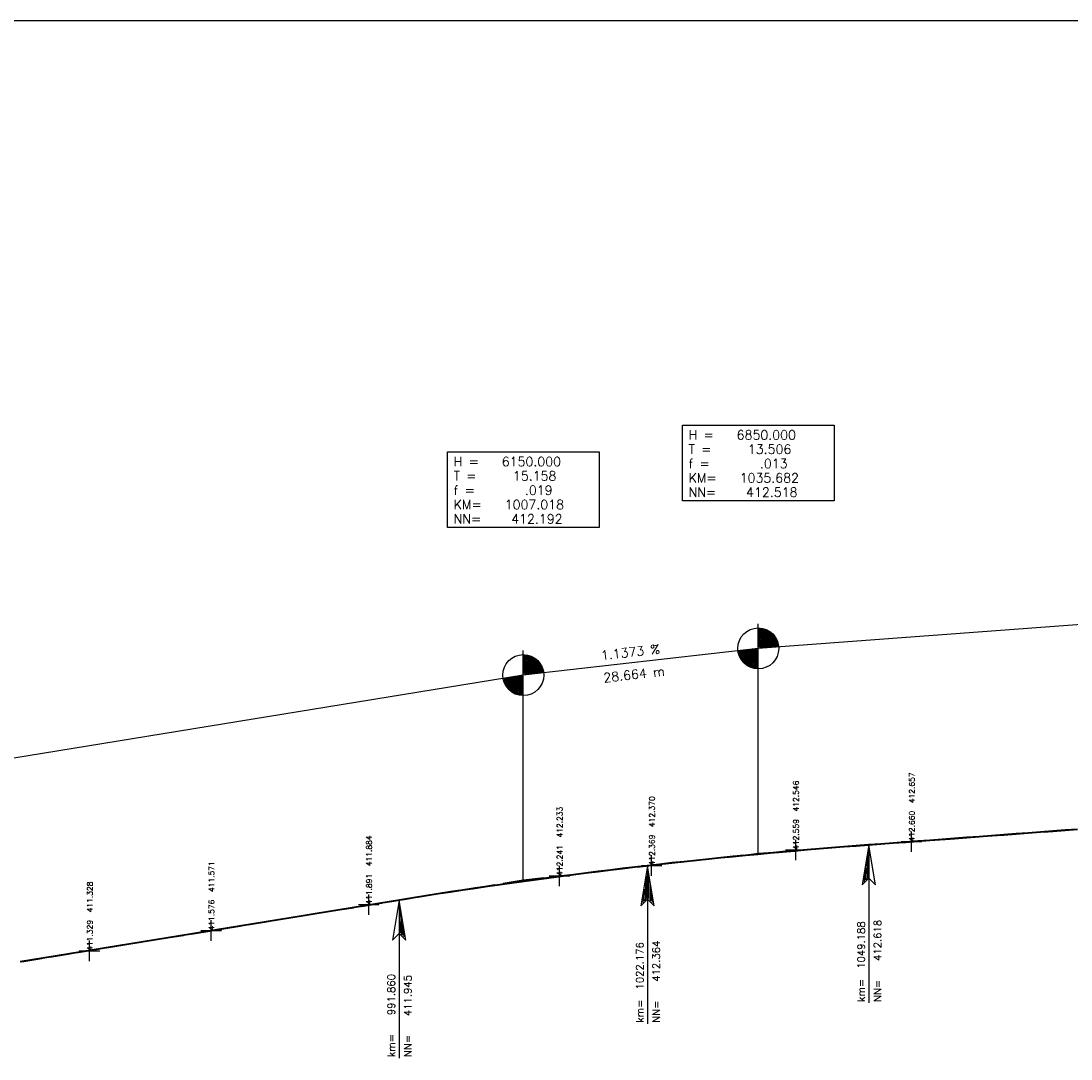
# Model space of a CAD drawing. Extents: x -17 to 189, y -4 to 76.
# Tile 11 of 14: x 112 to 137, y 51 to 76. Entities that reach past the tile are written whole.
import ezdxf

# ---------------------------------------------------------------- set-up
doc = ezdxf.new("R2010")
doc.units = 0
for name, color, linetype in [('99', 7, 'CONTINUOUS'), ('996', 7, 'CONTINUOUS'), ('998', 7, 'CONTINUOUS'), ('999', 7, 'CONTINUOUS')]:
    doc.layers.add(name, color=color, linetype=linetype)
doc.styles.add('Schrift1', font='simplex')
doc.styles.add('Schrift3', font='romans')

# ---------------------------------------------------------------- blocks, each defined once
blk = doc.blocks.new('M4')
for p, q in [((-0.5, 0), (0.5, 0)), ((0, -0.5), (0, 0.5))]:
    blk.add_line(p, q)

msp = doc.modelspace()

# ---------------------------------------------------------------- linework, layer by layer
at = {"layer": '99', "color": 2, "linetype": 'CONTINUOUS'}
for centre in [(129.609, 60.936), (123.876, 60.284)]:
    msp.add_circle(centre, 0.5, dxfattribs=at)
at = {"layer": '996', "color": 2, "linetype": 'CONTINUOUS'}
for p, q in [((127.759, 64.536), (127.759, 66.386)), ((127.759, 66.386), (131.459, 66.386)), ((131.459, 66.386), (131.459, 64.536)), ((122.026, 63.884), (122.026, 65.734)), ((122.026, 65.734), (125.726, 65.734)), ((125.726, 65.734), (125.726, 63.884)), ((131.459, 64.536), (127.759, 64.536)), ((125.726, 63.884), (122.026, 63.884)), ((156.447, 62.93), (129.609, 60.936)), ((129.609, 55.936), (129.609, 61.536)), ((129.609, 60.936), (123.876, 60.284)), ((123.876, 55.284), (123.876, 60.884)), ((123.876, 60.284), (95.746, 55.698)), ((135, 56.357), (135.3, 56.379)), ((135.194, 56.351), (135.692, 56.388)), ((135.3, 56.379), (135.6, 56.401)), ((135.3, 56.359), (135.6, 56.381)), ((135.6, 56.401), (135.9, 56.423)), ((135.6, 56.381), (135.9, 56.403)), ((135.892, 56.403), (136.39, 56.44)), ((135.9, 56.423), (136.2, 56.446)), ((135.9, 56.403), (136.2, 56.426)), ((136.2, 56.446), (136.5, 56.468)), ((136.2, 56.426), (136.5, 56.448)), ((136.5, 56.468), (136.8, 56.49)), ((136.5, 56.448), (136.8, 56.47)), ((136.59, 56.455), (137.088, 56.492)), ((136.8, 56.49), (137.1, 56.513)), ((136.8, 56.47), (137.1, 56.493)), ((137.1, 56.513), (137.4, 56.535)), ((137.1, 56.493), (137.4, 56.515)), ((131.7, 56.11), (132, 56.133)), ((131.703, 56.092), (132.202, 56.129)), ((132, 56.133), (132.3, 56.156)), ((132, 56.113), (132.3, 56.136)), ((132.31, 56.137), (132.148, 55.165)), ((132.3, 56.156), (132.6, 56.178)), ((132.3, 56.136), (132.6, 56.158)), ((132.472, 55.165), (132.31, 56.137)), ((132.31, 56.137), (132.31, 52.284)), ((132.401, 56.143), (132.9, 56.181)), ((132.6, 56.178), (132.9, 56.201)), ((132.6, 56.158), (132.9, 56.181)), ((132.9, 56.201), (133.2, 56.223)), ((132.9, 56.181), (133.2, 56.203)), ((133.099, 56.195), (133.598, 56.232)), ((133.2, 56.223), (133.5, 56.245)), ((133.2, 56.203), (133.5, 56.225)), ((133.5, 56.245), (133.8, 56.267)), ((133.5, 56.225), (133.8, 56.247)), ((133.797, 56.247), (134.296, 56.284)), ((133.8, 56.267), (134.1, 56.29)), ((133.8, 56.247), (134.1, 56.27)), ((134.1, 56.29), (134.4, 56.312)), ((134.1, 56.27), (134.4, 56.292)), ((134.4, 56.312), (134.7, 56.334)), ((134.4, 56.292), (134.7, 56.314)), ((134.496, 56.299), (134.994, 56.336)), ((134.7, 56.334), (135, 56.357)), ((134.7, 56.314), (135, 56.337)), ((135, 56.337), (135.3, 56.359)), ((128.7, 55.841), (129, 55.871)), ((128.745, 55.838), (129.242, 55.894)), ((129, 55.871), (129.3, 55.9)), ((129, 55.851), (129.3, 55.88)), ((129.3, 55.9), (129.6, 55.929)), ((129.3, 55.88), (129.6, 55.909)), ((129.44, 55.917), (129.609, 55.936)), ((129.6, 55.929), (129.9, 55.956)), ((129.6, 55.909), (129.9, 55.936)), ((129.609, 55.936), (130.108, 55.973)), ((129.9, 55.956), (130.2, 55.984)), ((129.9, 55.936), (130.2, 55.964)), ((130.2, 55.984), (130.5, 56.01)), ((130.2, 55.964), (130.5, 55.99)), ((130.307, 55.988), (130.806, 56.025)), ((130.5, 56.01), (130.8, 56.036)), ((130.5, 55.99), (130.8, 56.016)), ((130.8, 56.036), (131.1, 56.061)), ((130.8, 56.016), (131.1, 56.041)), ((131.005, 56.04), (131.504, 56.077)), ((131.1, 56.061), (131.4, 56.086)), ((131.1, 56.041), (131.4, 56.066)), ((131.4, 56.086), (131.7, 56.11)), ((131.4, 56.066), (131.7, 56.09)), ((131.7, 56.09), (132, 56.113)), ((132.289, 55.894), (132.256, 55.705)), ((132.283, 55.34), (132.289, 55.894)), ((126.3, 55.578), (126.6, 55.613)), ((126.6, 55.613), (126.9, 55.648)), ((126.6, 55.593), (126.9, 55.628)), ((126.658, 55.6), (127.155, 55.657)), ((126.908, 55.629), (126.746, 54.657)), ((126.908, 55.629), (126.746, 54.657)), ((126.9, 55.648), (127.2, 55.682)), ((126.9, 55.628), (127.2, 55.662)), ((127.07, 54.657), (126.908, 55.629)), ((126.908, 55.629), (126.908, 51.776)), ((127.07, 54.657), (126.908, 55.629)), ((126.908, 55.629), (126.908, 51.776)), ((127.2, 55.682), (127.5, 55.715)), ((127.2, 55.662), (127.5, 55.695)), ((127.354, 55.68), (127.851, 55.736)), ((127.5, 55.715), (127.8, 55.747)), ((127.5, 55.695), (127.8, 55.727)), ((127.8, 55.747), (128.1, 55.779)), ((127.8, 55.727), (128.1, 55.759)), ((128.049, 55.759), (128.546, 55.815)), ((128.1, 55.779), (128.4, 55.81)), ((128.1, 55.759), (128.4, 55.79)), ((128.4, 55.81), (128.7, 55.841)), ((128.4, 55.79), (128.7, 55.821)), ((128.7, 55.821), (129, 55.851)), ((132.256, 55.705), (132.256, 55.313)), ((124.2, 55.311), (124.5, 55.351)), ((124.5, 55.351), (124.8, 55.391)), ((124.5, 55.331), (124.8, 55.371)), ((124.572, 55.363), (125.069, 55.42)), ((124.8, 55.391), (125.1, 55.43)), ((124.8, 55.371), (125.1, 55.41)), ((125.1, 55.43), (125.4, 55.468)), ((125.1, 55.41), (125.4, 55.448)), ((125.267, 55.442), (125.764, 55.499)), ((125.4, 55.468), (125.7, 55.505)), ((125.4, 55.448), (125.7, 55.485)), ((125.7, 55.505), (126, 55.542)), ((125.7, 55.485), (126, 55.522)), ((125.963, 55.521), (126.46, 55.578)), ((126, 55.542), (126.3, 55.578)), ((126, 55.522), (126.3, 55.558)), ((126.3, 55.558), (126.6, 55.593)), ((126.886, 55.386), (126.854, 55.197)), ((126.881, 54.832), (126.886, 55.386)), ((126.935, 54.832), (126.929, 55.386)), ((126.929, 55.386), (126.962, 55.197)), ((132.237, 55.57), (132.194, 55.246)), ((132.229, 55.286), (132.237, 55.57)), ((122.4, 55.054), (122.7, 55.098)), ((122.69, 55.091), (123.184, 55.171)), ((122.7, 55.098), (123, 55.142)), ((122.7, 55.078), (123, 55.122)), ((123, 55.142), (123.3, 55.186)), ((123, 55.122), (123.3, 55.166)), ((123.3, 55.186), (123.6, 55.228)), ((123.3, 55.166), (123.6, 55.208)), ((123.381, 55.203), (123.874, 55.284)), ((123.6, 55.228), (123.9, 55.27)), ((123.6, 55.208), (123.9, 55.25)), ((123.876, 55.284), (124.373, 55.341)), ((123.9, 55.27), (124.2, 55.311)), ((123.9, 55.25), (124.2, 55.291)), ((124.2, 55.291), (124.5, 55.331)), ((126.854, 55.197), (126.854, 54.805)), ((126.962, 55.197), (126.962, 54.805)), ((132.148, 55.165), (132.31, 55.327)), ((132.256, 55.313), (132.229, 55.286)), ((132.31, 55.327), (132.472, 55.165)), ((120.9, 54.819), (121.2, 54.867)), ((120.9, 54.799), (121.2, 54.847)), ((121.2, 54.867), (121.5, 54.915)), ((121.2, 54.847), (121.5, 54.895)), ((121.308, 54.865), (121.802, 54.946)), ((121.5, 54.915), (121.8, 54.962)), ((121.5, 54.895), (121.8, 54.942)), ((121.8, 54.962), (122.1, 55.008)), ((121.8, 54.942), (122.1, 54.988)), ((121.999, 54.978), (122.493, 55.058)), ((122.1, 55.008), (122.4, 55.054)), ((122.1, 54.988), (122.4, 55.034)), ((122.4, 55.034), (122.7, 55.078)), ((126.835, 55.062), (126.792, 54.738)), ((126.827, 54.778), (126.835, 55.062)), ((126.989, 54.778), (126.981, 55.062)), ((126.981, 55.062), (127.024, 54.738)), ((119.236, 54.528), (119.729, 54.608)), ((119.4, 54.574), (119.7, 54.623)), ((119.4, 54.554), (119.7, 54.603)), ((119.7, 54.623), (120, 54.672)), ((119.7, 54.603), (120, 54.652)), ((119.927, 54.64), (120.42, 54.721)), ((120, 54.672), (120.3, 54.721)), ((120, 54.652), (120.3, 54.701)), ((120.3, 54.721), (120.6, 54.77)), ((120.3, 54.701), (120.6, 54.75)), ((120.6, 54.77), (120.9, 54.819)), ((120.6, 54.75), (120.9, 54.799)), ((120.617, 54.753), (121.111, 54.833)), ((120.845, 54.79), (120.683, 53.818)), ((121.007, 53.818), (120.845, 54.79)), ((120.845, 54.79), (120.845, 50.937)), ((126.746, 54.657), (126.908, 54.819)), ((126.746, 54.657), (126.908, 54.819)), ((126.854, 54.805), (126.827, 54.778)), ((126.908, 54.819), (127.07, 54.657)), ((126.908, 54.819), (127.07, 54.657)), ((126.962, 54.805), (126.989, 54.778)), ((117.6, 54.281), (117.9, 54.33)), ((117.854, 54.302), (118.347, 54.383)), ((117.9, 54.33), (118.2, 54.379)), ((117.9, 54.31), (118.2, 54.359)), ((118.2, 54.379), (118.5, 54.428)), ((118.2, 54.359), (118.5, 54.408)), ((118.5, 54.428), (118.8, 54.476)), ((118.5, 54.408), (118.8, 54.456)), ((118.545, 54.415), (119.038, 54.495)), ((118.8, 54.476), (119.1, 54.525)), ((118.8, 54.456), (119.1, 54.505)), ((119.1, 54.525), (119.4, 54.574)), ((119.1, 54.505), (119.4, 54.554)), ((120.872, 53.993), (120.866, 54.547)), ((120.866, 54.547), (120.899, 54.358)), ((120.899, 54.358), (120.899, 53.966)), ((116.1, 54.036), (116.4, 54.085)), ((116.4, 54.085), (116.7, 54.134)), ((116.4, 54.065), (116.7, 54.114)), ((116.472, 54.077), (116.966, 54.157)), ((116.7, 54.134), (117, 54.183)), ((116.7, 54.114), (117, 54.163)), ((117, 54.183), (117.3, 54.232)), ((117, 54.163), (117.3, 54.212)), ((117.163, 54.19), (117.657, 54.27)), ((117.3, 54.232), (117.6, 54.281)), ((117.3, 54.212), (117.6, 54.261)), ((117.6, 54.261), (117.9, 54.31)), ((120.926, 53.939), (120.917, 54.223)), ((120.917, 54.223), (120.961, 53.899)), ((114.4, 53.739), (114.893, 53.82)), ((114.6, 53.792), (114.9, 53.841)), ((114.6, 53.772), (114.9, 53.821)), ((114.9, 53.841), (115.2, 53.89)), ((114.9, 53.821), (115.2, 53.87)), ((115.09, 53.852), (115.584, 53.932)), ((115.2, 53.89), (115.5, 53.938)), ((115.2, 53.87), (115.5, 53.918)), ((115.5, 53.938), (115.8, 53.987)), ((115.5, 53.918), (115.8, 53.967)), ((115.781, 53.964), (116.275, 54.045)), ((115.8, 53.987), (116.1, 54.036)), ((115.8, 53.967), (116.1, 54.016)), ((116.1, 54.016), (116.4, 54.065)), ((120.683, 53.818), (120.845, 53.98)), ((120.845, 53.98), (121.007, 53.818)), ((120.899, 53.966), (120.926, 53.939)), ((113.018, 53.514), (113.511, 53.594)), ((113.1, 53.547), (113.4, 53.596)), ((113.1, 53.527), (113.4, 53.576)), ((113.4, 53.596), (113.7, 53.645)), ((113.4, 53.576), (113.7, 53.625)), ((113.7, 53.645), (114, 53.694)), ((113.7, 53.625), (114, 53.674)), ((113.709, 53.626), (114.202, 53.707)), ((114, 53.694), (114.3, 53.743)), ((114, 53.674), (114.3, 53.723)), ((114.3, 53.743), (114.6, 53.792)), ((114.3, 53.723), (114.6, 53.772)), ((111.6, 53.303), (111.9, 53.352)), ((111.6, 53.283), (111.9, 53.332)), ((111.636, 53.289), (112.13, 53.369)), ((111.9, 53.352), (112.2, 53.4)), ((111.9, 53.332), (112.2, 53.38)), ((112.2, 53.4), (112.5, 53.449)), ((112.2, 53.38), (112.5, 53.429)), ((112.327, 53.401), (112.82, 53.482)), ((112.5, 53.449), (112.8, 53.498)), ((112.5, 53.429), (112.8, 53.478)), ((112.8, 53.498), (113.1, 53.547)), ((112.8, 53.478), (113.1, 53.527))]:
    msp.add_line(p, q, dxfattribs=at)
at = {"layer": '998', "color": 1, "linetype": 'CONTINUOUS'}
msp.add_line((189, 76.25), (-3, 76.25), dxfattribs=at)
at = {"layer": '999', "color": 2, "linetype": 'CONTINUOUS'}
for centre, radius, start, end in [((129.609, 60.936), 0.476, 4.414, 90), ((129.609, 60.936), 0.451, 4.4145, 90), ((129.609, 60.936), 0.426, 4.415, 90), ((129.609, 60.936), 0.401, 4.548, 90), ((129.609, 60.936), 0.376, 4.5574, 90), ((129.609, 60.936), 0.351, 4.5682, 90), ((129.609, 60.936), 0.326, 4.5807, 90), ((129.609, 60.936), 0.301, 4.5952, 90), ((129.609, 60.936), 0.276, 4.6123, 90), ((129.609, 60.936), 0.251, 4.844, 90), ((129.609, 60.936), 0.226, 4.8924, 90), ((129.609, 60.936), 0.201, 4.9528, 90), ((129.609, 60.936), 0.176, 4.7063, 90), ((129.609, 60.936), 0.151, 4.756, 90), ((129.609, 60.936), 0.126, 4.8255, 90), ((129.609, 60.936), 0.101, 4.9291, 90), ((129.609, 60.936), 0.076, 5.793, 90), ((129.609, 60.936), 0.051, 6.468, 90), ((123.876, 60.284), 0.476, 6.7328, 90), ((123.876, 60.284), 0.451, 6.7468, 90), ((129.609, 60.936), 0.476, 186.7328, 270), ((129.609, 60.936), 0.451, 186.7468, 270), ((129.609, 60.936), 0.426, 186.7625, 270), ((129.609, 60.936), 0.401, 186.7801, 270), ((129.609, 60.936), 0.376, 186.648, 270), ((129.609, 60.936), 0.351, 186.8054, 270), ((129.609, 60.936), 0.326, 186.8304, 270), ((129.609, 60.936), 0.301, 186.8595, 270), ((129.609, 60.936), 0.276, 186.8939, 270), ((129.609, 60.936), 0.251, 186.935, 270), ((129.609, 60.936), 0.226, 186.7327, 270), ((129.609, 60.936), 0.201, 187.0177, 270), ((129.609, 60.936), 0.176, 187.0941, 270), ((129.609, 60.936), 0.151, 187.1956, 270), ((129.609, 60.936), 0.126, 187.3372, 270), ((129.609, 60.936), 0.101, 187.5482, 270), ((129.609, 60.936), 0.076, 187.1508, 270), ((129.609, 60.936), 0.051, 188.4676, 270), ((123.876, 60.284), 0.426, 6.7625, 90), ((123.876, 60.284), 0.401, 6.6375, 90), ((123.876, 60.284), 0.376, 6.648, 90), ((123.876, 60.284), 0.351, 6.8054, 90), ((123.876, 60.284), 0.326, 6.8304, 90), ((123.876, 60.284), 0.301, 6.8595, 90), ((123.876, 60.284), 0.276, 6.8939, 90), ((123.876, 60.284), 0.251, 6.7074, 90), ((123.876, 60.284), 0.226, 6.7327, 90), ((123.876, 60.284), 0.201, 7.0177, 90), ((123.876, 60.284), 0.401, 189.428, 270), ((123.876, 60.284), 0.376, 189.4917, 270), ((123.876, 60.284), 0.351, 189.5643, 270), ((123.876, 60.284), 0.326, 189.4729, 270), ((123.876, 60.284), 0.301, 189.5561, 270), ((123.876, 60.284), 0.276, 189.6543, 270), ((123.876, 60.284), 0.251, 189.5446, 270), ((123.876, 60.284), 0.226, 189.6633, 270), ((123.876, 60.284), 0.201, 189.8113, 270), ((123.876, 60.284), 0.176, 189.6772, 270), ((123.876, 60.284), 0.151, 189.8767, 270), ((123.876, 60.284), 0.126, 190.1545, 270), ((123.876, 60.284), 0.101, 190.5686, 270), ((123.876, 60.284), 0.076, 190.5092, 270), ((123.876, 60.284), 0.051, 191.4987, 270), ((123.876, 60.284), 0.176, 7.0941, 90), ((123.876, 60.284), 0.151, 7.1956, 90), ((123.876, 60.284), 0.126, 7.3372, 90), ((123.876, 60.284), 0.101, 6.9848, 90), ((123.876, 60.284), 0.076, 7.1508, 90), ((123.876, 60.284), 0.051, 8.4677, 90), ((123.876, 60.284), 0.476, 189.3973, 270), ((123.876, 60.284), 0.451, 189.4486, 270), ((123.876, 60.284), 0.426, 189.506, 270)]:
    msp.add_arc(centre, radius, start, end, dxfattribs=at)

# ---------------------------------------------------------------- block references
at = {"layer": '999', "color": 1, "xscale": 0.5, "yscale": 0.5}
for p in [(133.35, 56.22), (130.523, 56.018), (127.007, 55.638), (124.758, 55.382), (120.103, 54.682), (116.258, 54.052), (113.291, 53.556)]:
    msp.add_blockref('M4', p, dxfattribs=at)

# ---------------------------------------------------------------- texts
at = {"layer": '999', "color": 2, "style": 'Schrift1'}
for s, p in [('H =   6850.000', (127.909, 66.036)), ('T =     13.506', (127.909, 65.686)), ('H =   6150.000', (122.176, 65.384)), ('f =       .013', (127.909, 65.336)), ('T =     15.158', (122.176, 65.034)), ('KM=   1035.682', (127.909, 64.986)), ('f =       .019', (122.176, 64.684)), ('NN=    412.518', (127.909, 64.636)), ('KM=   1007.018', (122.176, 64.334)), ('NN=    412.192', (122.176, 63.984))]:
    msp.add_text(s, height=0.225, dxfattribs=at).set_placement(p)
for s, height, rotation, p in [('  1.1373 %', 0.225, 6.489, (125.476, 60.617)), ('  28.664 m', 0.225, 6.489, (125.538, 60.07)), (' km=  1049.188', 0.18, 90, (132.21, 52.184)), (' NN=   412.618', 0.18, 90, (132.61, 52.184)), (' km=  1022.176', 0.18, 90, (126.808, 51.676)), (' km=  1022.176', 0.18, 90, (126.808, 51.676)), (' NN=   412.364', 0.18, 90, (127.208, 51.676)), (' NN=   412.364', 0.18, 90, (127.208, 51.676)), (' km=   991.860', 0.18, 90, (120.745, 50.837)), (' NN=   411.945', 0.18, 90, (121.145, 50.837))]:
    msp.add_text(s, height=height, rotation=rotation, dxfattribs=at).set_placement(p)
at = {"layer": '999', "color": 1, "style": 'Schrift3'}
for s, p in [('412.559  412.546', (130.598, 56.018)), ('412.660  412.657', (133.425, 56.22)), ('412.369  412.370', (127.082, 55.638)), ('412.241  412.233', (124.833, 55.382)), ('411.891  411.884', (120.178, 54.682)), ('411.576  411.571', (116.333, 54.052)), ('411.329  411.328', (113.366, 53.556))]:
    msp.add_text(s, height=0.135, rotation=90, dxfattribs=at).set_placement(p)

doc.saveas('drawing.dxf')
